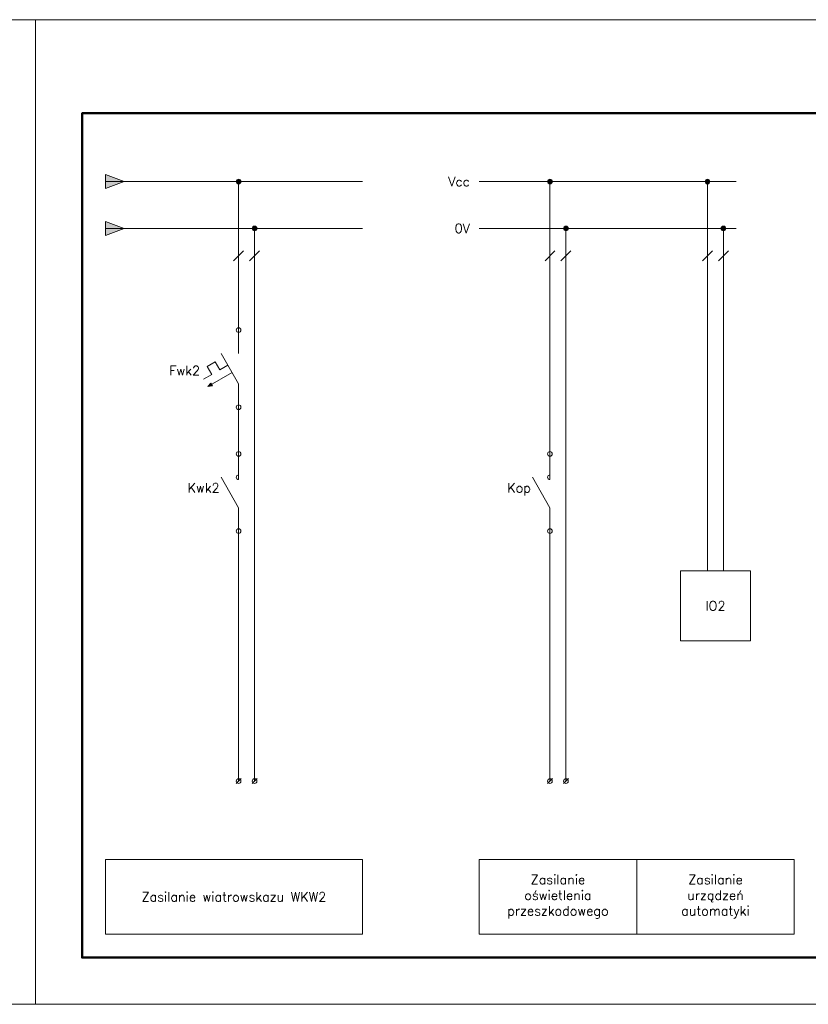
# Model space of a CAD drawing. Header units: millimetres. Extents: x 0 to 2755, y 0 to 2329.
# Tile 4 of 5: x 415 to 653, y 0 to 297. Entities that reach past the tile are written whole.
import ezdxf
from ezdxf.enums import TextEntityAlignment as Align

# ---------------------------------------------------------------- set-up
doc = ezdxf.new("R2010")
doc.units = ezdxf.units.MM
doc.layers.get('0').update_dxf_attribs({"lineweight": 25})
for name, color, linetype, lineweight in [('Formatka', 7, 'Continuous', 50), ('L', 7, 'Continuous', 15), ('N', 130, 'Continuous', 15), ('Opis', 90, 'Continuous', 15), ('PE', 50, 'Continuous', 15), ('Stron', 253, 'Continuous', 13), ('Urządzenia', 112, 'Continuous', 15), ('Łączenie', 7, 'Continuous', 15)]:
    doc.layers.add(name, color=color, linetype=linetype, lineweight=lineweight)
doc.styles.add('Simplex', font='simplex.shx')

# ---------------------------------------------------------------- blocks, each defined once
blk = doc.blocks.new('strzalka')
at = {"layer": 'Łączenie'}
h = blk.add_hatch(color=256, dxfattribs=at)
h.dxf.hatch_style = 1
h.paths.add_polyline_path([(0, 0), (-4, 1.5), (-4, -1.5)])
for p, q in [((-4, -1.5), (-4, 1.5)), ((-4, 1.5), (0, 0)), ((-4, -1.5), (0, 0))]:
    blk.add_line(p, q, dxfattribs=at)
blk = doc.blocks.new('NO contact')
at = {"layer": 'Łączenie'}
for p, q in [((0, -5), (0, 0)), ((0, -11.5), (-3.75, -5)), ((0, -11.5), (0, -16.5))]:
    blk.add_line(p, q, dxfattribs=at)
for centre in [(0, 0), (0, -16.5)]:
    blk.add_circle(centre, 0.5, dxfattribs=at)
blk = doc.blocks.new('J_cir_brk')
at = {"layer": 'Łączenie'}
h = blk.add_hatch(color=256, dxfattribs=at)
h.dxf.hatch_style = 1
h.paths.add_polyline_path([(-5.76, -11.63), (-5.94, -11.34), (-6.58, -12.1)])
h.paths.add_polyline_path([(-6.58, -12.1), (-5.59, -11.93), (-5.76, -11.63)])
for p, q in [((-5.02, -6.8), (-6.75, -7.8)), ((-6.75, -7.8), (-5.75, -9.54)), ((-4.02, -8.54), (-5.02, -6.8)), ((-2.29, -7.54), (-4.02, -8.54)), ((-5.75, -9.54), (-7.48, -10.54)), ((-1.38, -9.1), (-6.58, -12.1)), ((-6.58, -12.1), (-5.94, -11.34)), ((-6.58, -12.1), (-5.59, -11.93)), ((-5.94, -11.34), (-5.59, -11.93))]:
    blk.add_line(p, q, dxfattribs=at)
at = {"layer": 'PE'}
blk.add_blockref('NO contact', (0, 0), dxfattribs=at)
at = {"style": 'Simplex'}
for tag, p in [('XU', (0.7, 0)), ('XD', (0.7, -16.5))]:
    blk.add_attdef(tag, text='', height=2, dxfattribs=at).set_placement(p, align=Align.BOTTOM_LEFT)
blk.add_attdef('NAME', text='', height=2, dxfattribs=at).set_placement((-8.25, -8.67), align=Align.MIDDLE_RIGHT)
blk = doc.blocks.new('pkt_lacz')
h = blk.add_hatch(color=256)
h.dxf.hatch_style = 1
h.paths.add_polyline_path([(-0.5, 0, 1), (0.5, 0, 1)])
at = {"layer": 'Łączenie'}
blk.add_circle((0, 0), 0.5, dxfattribs=at)
at = {"style": 'Simplex'}
blk.add_attdef('PKT_LACZ', (0.4, 0.71), '', height=2, dxfattribs=at)
blk = doc.blocks.new('stycznik')
at = {"layer": 'Łączenie'}
blk.add_line((0, -5), (0, -5.5), dxfattribs=at)
blk.add_arc((0, -5), 0.5, 90, 270, dxfattribs=at)
blk.add_blockref('NO contact', (0, 0), dxfattribs=at)
blk = doc.blocks.new('pkt_przyl')
blk.add_line((-0.53, -0.53), (0.53, 0.53))
at = {"layer": 'Łączenie'}
blk.add_circle((0, 0), 0.5, dxfattribs=at)
at = {"style": 'Simplex'}
blk.add_attdef('PKT_PRZYL', (0.4, 0.75), '', height=2, dxfattribs=at)

msp = doc.modelspace()

# ---------------------------------------------------------------- linework, layer by layer
at = {"layer": 'Formatka'}
msp.add_lwpolyline([(825.9, 14.1), (434.1, 14.1), (434.1, 268.8), (825.9, 268.8)], close=True, dxfattribs=at)
at = {"layer": 'L'}
for p, q in [((518.7, 248.16), (441.15, 248.16)), ((631.5, 248.16), (553.95, 248.16)), ((479.84, 224.27), (482.83, 227.26)), ((573.82, 224.27), (576.81, 227.26)), ((621.37, 224.27), (624.36, 227.26)), ((481.34, 166.02), (481.33, 180.12)), ((481.34, 142.76), (481.33, 67.32)), ((575.32, 142.76), (575.32, 67.32))]:
    msp.add_line(p, q, dxfattribs=at)
at = {"layer": 'N'}
for p, q in [((441.15, 234.06), (518.7, 234.06)), ((486.15, 67.32), (486.15, 234.06)), ((553.95, 234.06), (631.5, 234.06)), ((580.13, 67.32), (580.13, 234.06)), ((627.68, 130.77), (627.68, 234.06)), ((484.65, 224.27), (487.64, 227.26)), ((578.64, 224.27), (581.63, 227.26)), ((626.19, 224.27), (629.18, 227.26))]:
    msp.add_line(p, q, dxfattribs=at)
at = {"layer": 'Opis'}
for points in [[(518.7, 21.15), (441.15, 21.15), (441.15, 43.71), (518.7, 43.71)], [(601.5, 21.15), (553.95, 21.15), (553.95, 43.71), (601.5, 43.71)], [(649.05, 21.15), (601.5, 21.15), (601.5, 43.71), (649.05, 43.71)]]:
    msp.add_lwpolyline(points, close=True, dxfattribs=at)
at = {"layer": 'Stron'}
for points in [[(0, 0), (420, 0), (420, 297), (0, 297)], [(420, 0), (840, 0), (840, 297), (420, 297)]]:
    msp.add_lwpolyline(points, close=True, dxfattribs=at)
at = {"layer": 'Urządzenia'}
msp.add_lwpolyline([(614.7, 109.62), (635.85, 109.62), (635.85, 130.77), (614.7, 130.77)], close=True, dxfattribs=at)
at = {"layer": 'Łączenie'}
for p, q in [((481.33, 203.38), (481.33, 248.16)), ((575.32, 166.02), (575.32, 248.16)), ((622.87, 130.77), (622.87, 248.16))]:
    msp.add_line(p, q, dxfattribs=at)

# ---------------------------------------------------------------- block references
at = {"layer": 'L', "xscale": 1.41, "yscale": 1.41, "zscale": 1.41}
for name, p in [('strzalka', (446.79, 248.16)), ('pkt_lacz', (481.33, 248.16)), ('pkt_lacz', (575.32, 248.16)), ('pkt_lacz', (622.87, 248.16)), ('strzalka', (446.79, 234.06)), ('pkt_przyl', (481.33, 67.32)), ('pkt_przyl', (486.15, 67.32)), ('pkt_przyl', (575.32, 67.32)), ('pkt_przyl', (580.13, 67.32))]:
    msp.add_blockref(name, p, dxfattribs=at)
at = {"layer": 'L'}
ref = msp.add_blockref('stycznik', (481.33, 166.02), dxfattribs=dict(at, xscale=1.41, yscale=1.41, zscale=1.41))
ref.add_attrib('NAME', 'Kwk2', dxfattribs={"layer": '0', "height": 2.82, "style": 'Simplex'}).set_placement((475.59, 154.39), align=Align.RIGHT)
ref = msp.add_blockref('stycznik', (575.32, 166.02), dxfattribs=dict(at, xscale=1.41, yscale=1.41, zscale=1.41))
ref.add_attrib('NAME', 'Kop', dxfattribs={"layer": '0', "height": 2.82, "style": 'Simplex'}).set_placement((569.57, 154.39), align=Align.RIGHT)
at = {"layer": 'N', "xscale": 1.41, "yscale": 1.41, "zscale": 1.41}
for p in [(486.15, 234.06), (580.13, 234.06), (627.68, 234.06)]:
    msp.add_blockref('pkt_lacz', p, dxfattribs=at)
at = {"layer": 'Łączenie', "xscale": 1.41, "yscale": 1.41, "zscale": 1.41}
msp.add_blockref('J_cir_brk', (481.33, 203.38), dxfattribs=at).add_auto_attribs({'NAME': 'Fwk2'})

# ---------------------------------------------------------------- texts
at = {"layer": 'L', "insert": (551.13, 248.16), "char_height": 2.82, "attachment_point": 6, "style": 'Simplex'}
msp.add_mtext('\\pxqr;{\\Fsimplex|c238;Vcc}', dxfattribs=at)
at = {"layer": 'N', "insert": (551.13, 234.06), "char_height": 2.82, "attachment_point": 6, "style": 'Simplex'}
msp.add_mtext('\\pxqr;{\\Fsimplex|c238;0V}', dxfattribs=at)
at = {"layer": 'Opis', "char_height": 2.82, "attachment_point": 5, "style": 'Simplex'}
for s, insert in [('{\\Fsimplex|c238;Zasilanie \\Poświetlenia \\Pprzeszkodowego}', (577.73, 32.43)), ('{\\Fsimplex|c238;Zasilanie \\Purządzeń\\Pautomatyki}', (625.27, 32.43)), ('{\\Fsimplex|c238;Zasilanie wiatrowskazu WKW2 }', (479.92, 32.43))]:
    msp.add_mtext(s, dxfattribs=dict(at, insert=insert))
at = {"layer": 'Urządzenia', "insert": (625.27, 120.19), "char_height": 2.82, "attachment_point": 5, "style": 'Simplex'}
msp.add_mtext('{\\Fsimplex|c238;IO2}', dxfattribs=at)

doc.saveas('drawing.dxf')
